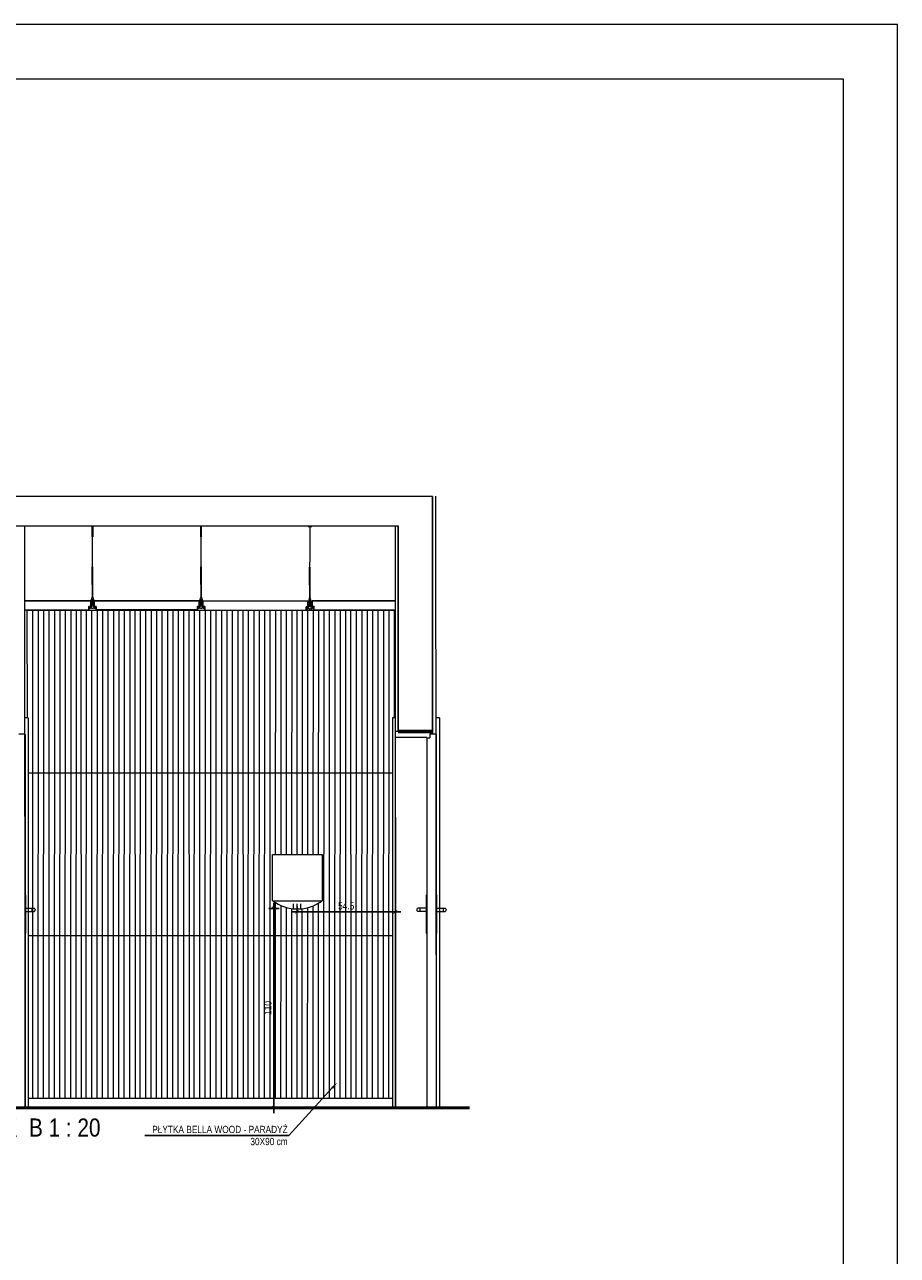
# Model space of a CAD drawing. Header units: millimetres. Extents: x -9038497 to 54128, y -10570064 to 59476.
# Tile 121 of 135: x 49058 to 49540, y 22257 to 22937. Entities that reach past the tile are written whole.
import ezdxf
from ezdxf import colors
from ezdxf.entities.mleader import LeaderData, LeaderLine
from ezdxf.math import Vec2, Vec3

# ---------------------------------------------------------------- set-up
doc = ezdxf.new("R2010")
doc.units = ezdxf.units.MM
doc.header["$LTSCALE"] = 0.8
doc.header["$PDMODE"] = 2
for name, color, linetype, lineweight in [('0 proj_drzwi', 4, 'Continuous', 0), ('0 proj_schody', 2, 'Continuous', 18), ('0 proj_widok widok widok', 7, 'Continuous', 0), ('0 proj_ściany konstrukcyjne', 1, 'Continuous', 30), ('M_SCIANA konstrukcyjna', 1, 'Continuous', 50), ('tynk', 252, 'Continuous', 5), ('wieszaki suf.p.', 253, 'Continuous', 5), ('WYPOSAZENIE_SANITARNE', 2, 'Continuous', 20)]:
    doc.layers.add(name, color=color, linetype=linetype, lineweight=lineweight)
doc.layers.add('strop podw.', color=3, linetype='Continuous')
doc.styles.get("Standard").update_dxf_attribs({"font": 'g12f13.shx', "width": 0.8, "height": 10})
doc.styles.add('WYMIAR-20', font='ARIALN.TTF', dxfattribs={"height": 4})
doc.styles.add('WYMIAR-50', font='ARIALN.TTF', dxfattribs={"height": 10})
doc.dimstyles.new('SKALA-20', dxfattribs={"dimscale": 2, "dimtxt": 2, "dimasz": 1, "dimexe": 1.5, "dimexo": 1.5, "dimgap": 0.6, "dimtad": 1, "dimdec": 1, "dimrnd": 0.5, "dimdsep": 46, "dimtxsty": 'WYMIAR-20', "dimblk": 'ARCHTICK', "dimcen": 1.2, "dimdle": 1.5, "dimclrd": 256, "dimclre": 256, "dimclrt": 256, "dimadec": 0, "dimazin": 0, "dimtfac": 0.5, "dimtdec": 1, "dimtix": 1, "dimtmove": 2, "dimatfit": 3, "dimfxl": 2, "dimfxlon": 1, "dimtolj": 1, "dimarcsym": 0})

# ---------------------------------------------------------------- blocks, each defined once
blk = doc.blocks.new('klam lewa')
at = {"layer": '0 proj_drzwi'}
for p, q in [((-8431.22, 26524.91), (-8431.22, 26545.92)), ((-8431.22, 26545.92), (-8430.72, 26545.91)), ((-8431.22, 26538.82), (-8435.8, 26538.82)), ((-8434.72, 26536.91), (-8434.72, 26538.82)), ((-8431.22, 26536.91), (-8435.8, 26536.91)), ((-8430.72, 26524.91), (-8431.22, 26524.91))]:
    blk.add_line(p, q, dxfattribs=at)
blk.add_arc((-8434.92, 26537.86), 1.3, 132.64753, 226.98908, dxfattribs=at)
blk = doc.blocks.new('klam prawa')
at = {"layer": '0 proj_drzwi'}
for p, q in [((-8425.72, 26545.91), (-8425.22, 26545.91)), ((-8425.22, 26545.91), (-8425.22, 26524.92)), ((-8425.22, 26538.82), (-8420.64, 26538.82)), ((-8421.72, 26538.82), (-8421.72, 26536.92)), ((-8425.22, 26536.92), (-8420.62, 26536.92)), ((-8425.22, 26524.92), (-8425.72, 26524.92))]:
    blk.add_line(p, q, dxfattribs=at)
blk.add_arc((-8421.52, 26537.86), 1.3, 313.01092, 47.35247, dxfattribs=at)
blk = doc.blocks.new('A$C604A1FD6')
at = {"color": 0, "ltscale": 60}
for p, q in [((0, 5), (0, 2)), ((1, 5), (1, 2)), ((60, 5), (60, 2))]:
    blk.add_line(p, q, dxfattribs=at)
blk.add_lwpolyline([(58, 2), (58, 0), (2, 0), (2, 2), (1, 2), (1, 5), (59, 5), (59, 2)], close=True, dxfattribs=at)
blk = doc.blocks.new('_ArchTick')
at = {"color": 0, "linetype": 'ByBlock', "const_width": 0.15}
blk.add_lwpolyline([(-0.5, -0.5), (0.5, 0.5)], dxfattribs=at)
blk = doc.blocks.new('*D2526')
at = {"layer": '0 proj_widok widok widok', "lineweight": -2, "transparency": 16777216}
for p, q in [((49265.31, 22446.77), (49205.03, 22446.77)), ((49208.03, 22446.77), (49208.03, 22449.77)), ((49262.31, 22446.77), (49262.31, 22449.77))]:
    blk.add_line(p, q, dxfattribs=at)
at = {"layer": 'Defpoints', "color": 0, "lineweight": 0, "transparency": 16777216}
for p in [(49208.03, 22446.77), (49208.03, 22446.53), (49262.31, 22446.53)]:
    blk.add_point(p, dxfattribs=at)
at = {"layer": '0 proj_widok widok widok', "lineweight": -2, "transparency": 16777216, "xscale": 2, "yscale": 2, "zscale": 2, "rotation": 180}
blk.add_blockref('_ArchTick', (49208.03, 22446.77), dxfattribs=at)
at = {"layer": '0 proj_widok widok widok', "lineweight": -2, "transparency": 16777216, "xscale": 2, "yscale": 2, "zscale": 2}
blk.add_blockref('_ArchTick', (49262.31, 22446.77), dxfattribs=at)
at = {"layer": '0 proj_widok widok widok', "lineweight": 0, "transparency": 16777216, "insert": (49235.17, 22450.01), "char_height": 4, "attachment_point": 5, "style": 'WYMIAR-20'}
blk.add_mtext('\\A1;54.5', dxfattribs=at)
blk = doc.blocks.new('*D2538')
at = {"layer": '0 proj_widok widok widok', "lineweight": -2, "transparency": 16777216}
for p, q in [((49192.42, 22448.64), (49198.15, 22448.64)), ((49195.15, 22335.64), (49195.15, 22451.64)), ((49192.42, 22338.64), (49198.15, 22338.64))]:
    blk.add_line(p, q, dxfattribs=at)
at = {"layer": 'Defpoints', "color": 0, "lineweight": 0, "transparency": 16777216}
for p in [(49189.42, 22448.64), (49195.15, 22448.64), (49189.42, 22338.64)]:
    blk.add_point(p, dxfattribs=at)
at = {"layer": '0 proj_widok widok widok', "lineweight": -2, "transparency": 16777216, "xscale": 2, "yscale": 2, "zscale": 2}
for p, rotation in [((49195.15, 22448.64), 90), ((49195.15, 22338.64), 270)]:
    blk.add_blockref('_ArchTick', p, dxfattribs=dict(at, rotation=rotation))
at = {"layer": '0 proj_widok widok widok', "lineweight": 0, "transparency": 16777216, "insert": (49191.91, 22393.64), "char_height": 4, "attachment_point": 5, "rotation": 90, "style": 'WYMIAR-20'}
blk.add_mtext('\\A1;110', dxfattribs=at)

msp = doc.modelspace()

# ---------------------------------------------------------------- linework, layer by layer
at = {"color": 1, "lineweight": 0, "ltscale": 40}
for p, q in [((49282.85, 22676.14), (48679.94, 22676.14)), ((48680.12, 22659.94), (49263.9, 22659.94))]:
    msp.add_line(p, q, dxfattribs=at)
at = {"color": 0, "ltscale": 60}
msp.add_line((49095.06, 22618.47), (49095.06, 22615.47), dxfattribs=at)
at = {"layer": '0 proj_drzwi', "lineweight": 0}
for p, q in [((49059.6, 22553.94), (49057.64, 22553.94)), ((49262.24, 22553.94), (49260.78, 22553.94)), ((49286.61, 22553.94), (49284.65, 22553.94)), ((49057.8, 22544.94), (49054.3, 22544.94)), ((49057.8, 22544.94), (49057.8, 22534.39)), ((49282.87, 22546.39), (49262.26, 22546.39)), ((49279.77, 22543.03), (49262.26, 22543.03)), ((49280.38, 22546.39), (49275.38, 22546.39)), ((49279.81, 22542.94), (49281.31, 22542.94)), ((49284.81, 22544.94), (49281.31, 22544.94)), ((49281.31, 22544.94), (49281.31, 22542.94)), ((49282.87, 22546.39), (49282.87, 22544.93)), ((49284.81, 22544.94), (49284.81, 22534.39))]:
    msp.add_line(p, q, dxfattribs=at)
at = {"layer": '0 proj_drzwi'}
for p, q in [((49059.6, 22553.94), (49059.6, 22338.54)), ((49260.78, 22553.94), (49260.78, 22338.54)), ((49262.24, 22553.94), (49262.24, 22338.54)), ((49286.61, 22553.94), (49286.61, 22338.54)), ((49279.81, 22338.34), (49279.81, 22542.94)), ((49057.8, 22534.32), (49057.8, 22338.51)), ((49284.81, 22534.32), (49284.81, 22338.34))]:
    msp.add_line(p, q, dxfattribs=at)
at = {"layer": '0 proj_schody'}
for p, q in [((49194.48, 22478.39), (49221.98, 22478.39)), ((49194.48, 22452.88), (49194.48, 22478.39)), ((49221.98, 22478.39), (49221.98, 22452.88)), ((49194.48, 22452.88), (49221.98, 22452.88))]:
    msp.add_line(p, q, dxfattribs=at)
at = {"layer": '0 proj_widok widok widok', "lineweight": 0}
for p, q in [((49058.84, 22613.31), (49262.22, 22613.31)), ((49058.84, 22613.31), (49058.99, 22553.84)), ((49088.64, 22613.17), (49088.79, 22343.78)), ((49118.44, 22613.19), (49118.59, 22343.8)), ((49148.24, 22613.21), (49148.39, 22343.81)), ((49178.04, 22613.22), (49178.19, 22343.83)), ((49207.84, 22613.24), (49207.92, 22478.39)), ((49237.64, 22613.26), (49237.79, 22343.86)), ((49059.6, 22523.51), (49260.78, 22523.51)), ((49262.24, 22523.51), (49262.27, 22523.51)), ((49207.93, 22448.4), (49207.99, 22343.85)), ((49059.6, 22433.71), (49260.78, 22433.71)), ((49059.58, 22343.91), (49260.78, 22343.91))]:
    msp.add_line(p, q, dxfattribs=at)
for points in [[(47439.58, 21462.77), (49539.58, 21462.77), (49539.58, 22936.77), (47439.58, 22936.77)], [(47439.58, 21462.77), (49539.58, 21462.77), (49539.58, 22936.77), (47439.58, 22936.77)], [(47599.58, 22906.77), (49509.58, 22906.77), (49509.58, 21492.77), (47599.58, 21492.77)]]:
    msp.add_lwpolyline(points, close=True, dxfattribs=at)
at = {"layer": '0 proj_ściany konstrukcyjne'}
for p, q in [((49282.85, 22546.39), (49282.85, 22676.14)), ((49263.9, 22546.39), (49263.9, 22659.94))]:
    msp.add_line(p, q, dxfattribs=at)
at = {"layer": '0 proj_ściany konstrukcyjne', "lineweight": 60}
msp.add_line((49263.9, 22546.39), (49282.85, 22546.39), dxfattribs=at)
at = {"layer": 'M_SCIANA konstrukcyjna'}
msp.add_line((48680.12, 22338.51), (49303.22, 22338.51), dxfattribs=at)
at = {"layer": 'strop podw.', "ltscale": 60}
for points in [[(49057.6, 22618.45), (49094.06, 22618.47), (49094.06, 22615.47), (49093.06, 22615.47), (49093.07, 22613.47), (49057.6, 22613.45)], [(49262.22, 22618.44), (49216.34, 22618.47), (49216.34, 22615.47), (49217.34, 22615.47), (49217.34, 22613.47), (49262.22, 22613.44)]]:
    msp.add_lwpolyline(points, dxfattribs=at)
at = {"layer": 'tynk', "lineweight": 0, "ltscale": 40}
for p, q in [((49262.19, 22676.24), (49262.19, 22676.14)), ((49284.58, 22676.24), (49284.77, 22338.51)), ((49057.58, 22659.94), (49057.76, 22338.51)), ((49262.2, 22659.94), (49262.38, 22338.51)), ((49062.01, 22613.4), (49061.86, 22343.91)), ((49065.01, 22613.4), (49064.86, 22343.91)), ((49068.01, 22613.4), (49067.86, 22343.91)), ((49071.01, 22613.39), (49070.86, 22343.91)), ((49074.01, 22613.39), (49073.86, 22343.9)), ((49077.01, 22613.39), (49076.86, 22343.9)), ((49080.01, 22613.39), (49079.86, 22343.9)), ((49083.01, 22613.39), (49082.86, 22343.9)), ((49086.01, 22613.39), (49085.86, 22343.9)), ((49091.59, 22613.4), (49091.44, 22343.91)), ((49094.59, 22613.4), (49094.44, 22343.91)), ((49097.59, 22613.4), (49097.44, 22343.91)), ((49100.59, 22613.39), (49100.44, 22343.91)), ((49103.59, 22613.39), (49103.44, 22343.9)), ((49106.59, 22613.39), (49106.44, 22343.9)), ((49109.59, 22613.39), (49109.44, 22343.9)), ((49112.59, 22613.39), (49112.44, 22343.9)), ((49115.59, 22613.39), (49115.44, 22343.9)), ((49121.4, 22613.4), (49121.25, 22343.91)), ((49124.4, 22613.4), (49124.25, 22343.91)), ((49127.4, 22613.4), (49127.25, 22343.91)), ((49130.4, 22613.39), (49130.25, 22343.91)), ((49133.4, 22613.39), (49133.25, 22343.9)), ((49136.4, 22613.39), (49136.25, 22343.9)), ((49139.4, 22613.39), (49139.25, 22343.9)), ((49142.4, 22613.39), (49142.25, 22343.9)), ((49145.4, 22613.39), (49145.25, 22343.9)), ((49151.24, 22613.4), (49151.09, 22343.91)), ((49154.24, 22613.4), (49154.09, 22343.91)), ((49157.24, 22613.4), (49157.09, 22343.91)), ((49160.24, 22613.39), (49160.09, 22343.91)), ((49163.24, 22613.39), (49163.09, 22343.9)), ((49166.24, 22613.39), (49166.09, 22343.9)), ((49169.24, 22613.39), (49169.09, 22343.9)), ((49172.24, 22613.39), (49172.09, 22343.9)), ((49175.24, 22613.39), (49175.09, 22343.9)), ((49181.09, 22613.4), (49180.94, 22343.91)), ((49184.09, 22613.4), (49183.94, 22343.91)), ((49187.09, 22613.4), (49186.94, 22343.91)), ((49190.09, 22613.39), (49189.94, 22343.91)), ((49193.09, 22613.39), (49192.94, 22343.9)), ((49196.09, 22613.39), (49196.01, 22478.39)), ((49199.09, 22613.39), (49199.01, 22478.39)), ((49202.09, 22613.39), (49202.01, 22478.39)), ((49205.09, 22613.39), (49205.01, 22478.39)), ((49210.85, 22613.4), (49210.77, 22478.39)), ((49213.85, 22613.4), (49213.77, 22478.39)), ((49216.85, 22613.4), (49216.77, 22478.39)), ((49219.85, 22613.39), (49219.77, 22478.39)), ((49222.85, 22613.39), (49222.7, 22343.9)), ((49225.85, 22613.39), (49225.7, 22343.9)), ((49228.85, 22613.39), (49228.7, 22343.9)), ((49231.85, 22613.39), (49231.7, 22343.9)), ((49234.85, 22613.39), (49234.7, 22343.9)), ((49240.72, 22613.39), (49240.57, 22343.9)), ((49243.72, 22613.38), (49243.57, 22343.9)), ((49246.72, 22613.38), (49246.57, 22343.89)), ((49249.72, 22613.38), (49249.57, 22343.89)), ((49252.72, 22613.38), (49252.57, 22343.89)), ((49255.72, 22613.38), (49255.57, 22343.89)), ((49258.72, 22613.31), (49258.57, 22343.89)), ((49261.72, 22613.31), (49261.68, 22553.94)), ((49196, 22451.87), (49195.94, 22343.9)), ((49199, 22450.3), (49198.94, 22343.9)), ((49202, 22449.25), (49201.94, 22343.9)), ((49205, 22448.62), (49204.94, 22343.9)), ((49210.76, 22448.53), (49210.7, 22343.91)), ((49213.76, 22449.06), (49213.7, 22343.91)), ((49216.76, 22450.01), (49216.7, 22343.91)), ((49219.76, 22451.45), (49219.7, 22343.91))]:
    msp.add_line(p, q, dxfattribs=at)
at = {"layer": 'wieszaki suf.p.'}
for p, q in [((49095.07, 22620.37), (49095.06, 22659.13)), ((49155.06, 22620.36), (49155.06, 22659.61)), ((49215.07, 22620.23), (49215.2, 22659.93)), ((49095.07, 22628.37), (49095.07, 22620.37)), ((49155.07, 22628.35), (49155.06, 22620.36)), ((49215.09, 22628.22), (49215.07, 22620.23))]:
    msp.add_line(p, q, dxfattribs=at)
at = {"layer": 'wieszaki suf.p.', "linetype": 'Continuous'}
for p, q in [((49094.86, 22627.57), (49094.86, 22637.28)), ((49095.26, 22627.57), (49095.26, 22637.28)), ((49154.86, 22627.55), (49154.86, 22637.27)), ((49155.26, 22627.55), (49155.26, 22637.27)), ((49214.9, 22627.42), (49214.93, 22637.14)), ((49215.3, 22627.42), (49215.33, 22637.14))]:
    msp.add_line(p, q, dxfattribs=at)
at = {"layer": 'wieszaki suf.p.'}
for points in [[(49095.16, 22653.93), (49094.96, 22653.93), (49094.96, 22659.73), (49094.06, 22659.73), (49094.06, 22659.93), (49096.06, 22659.93), (49096.06, 22659.73), (49095.16, 22659.73)], [(49155.16, 22653.92), (49154.96, 22653.92), (49154.96, 22659.72), (49154.06, 22659.72), (49154.06, 22659.92), (49156.06, 22659.92), (49156.06, 22659.72), (49155.16, 22659.72)], [(49215.09, 22653.79), (49215.29, 22653.79), (49215.31, 22659.59), (49216.21, 22659.58), (49216.21, 22659.78), (49214.21, 22659.79), (49214.21, 22659.59), (49215.11, 22659.59)]]:
    msp.add_lwpolyline(points, close=True, dxfattribs=at)
for points in [[(49094.46, 22619.45), (49094.69, 22619.45), (49094.69, 22617.2, 0.309747), (49095.44, 22617.2), (49095.44, 22619.45), (49095.67, 22619.45), (49095.67, 22615.66, 0.050199), (49095.71, 22615.17, 0.462729), (49096.01, 22615.1), (49096.36, 22615.41, -0.591447), (49096.53, 22615.34), (49096.53, 22614.43, -0.336476), (49096.39, 22614.29), (49096.11, 22614.29), (49096.11, 22614.49), (49095.45, 22614.49), (49095.45, 22614.29), (49094.68, 22614.29), (49094.68, 22614.49), (49094.02, 22614.49), (49094.02, 22614.29), (49093.74, 22614.29, -0.336476), (49093.6, 22614.43), (49093.6, 22615.34, -0.591447), (49093.77, 22615.41), (49094.12, 22615.1, 0.462729), (49094.43, 22615.17, 0.050199), (49094.46, 22615.66)], [(49094.69, 22619.45), (49094.69, 22620.21, -0.440677), (49095.44, 22620.21), (49095.44, 22617.2, -0.309747), (49094.69, 22617.2)], [(49154.46, 22619.44), (49154.69, 22619.44), (49154.69, 22617.19, 0.309747), (49155.44, 22617.19), (49155.44, 22619.44), (49155.67, 22619.44), (49155.67, 22615.65, 0.050199), (49155.71, 22615.16, 0.462729), (49156.01, 22615.09), (49156.36, 22615.39, -0.591447), (49156.53, 22615.33), (49156.53, 22614.42, -0.336476), (49156.39, 22614.28), (49156.11, 22614.28), (49156.11, 22614.48), (49155.45, 22614.48), (49155.45, 22614.28), (49154.68, 22614.28), (49154.68, 22614.48), (49154.02, 22614.48), (49154.02, 22614.28), (49153.74, 22614.28, -0.336476), (49153.6, 22614.42), (49153.6, 22615.33, -0.591447), (49153.77, 22615.39), (49154.12, 22615.09, 0.462729), (49154.42, 22615.16, 0.050199), (49154.46, 22615.65)], [(49154.69, 22619.44), (49154.69, 22620.19, -0.440677), (49155.44, 22620.19), (49155.44, 22617.19, -0.309747), (49154.69, 22617.19)], [(49215.67, 22619.31), (49215.44, 22619.31), (49215.43, 22617.06, -0.309747), (49214.68, 22617.06), (49214.69, 22619.31), (49214.46, 22619.31), (49214.44, 22615.52, -0.050199), (49214.41, 22615.03, -0.462729), (49214.11, 22614.96), (49213.76, 22615.27, 0.591447), (49213.59, 22615.2), (49213.59, 22614.29, 0.336476), (49213.72, 22614.16), (49214, 22614.16), (49214, 22614.35), (49214.66, 22614.35), (49214.66, 22614.15), (49215.43, 22614.15), (49215.43, 22614.35), (49216.1, 22614.34), (49216.09, 22614.15), (49216.37, 22614.15, 0.336476), (49216.51, 22614.28), (49216.51, 22615.19, 0.591447), (49216.35, 22615.26), (49215.99, 22614.96, -0.462729), (49215.69, 22615.03, -0.050199), (49215.66, 22615.52)], [(49215.44, 22619.31), (49215.44, 22620.06, 0.440677), (49214.69, 22620.07), (49214.68, 22617.06, 0.309747), (49215.43, 22617.06)]]:
    msp.add_lwpolyline(points, format="xyb", close=True, dxfattribs=at)
at = {"layer": 'WYPOSAZENIE_SANITARNE', "lineweight": 0}
for p, q in [((49206.16, 22448.06), (49206.16, 22451.23)), ((49208.16, 22448.06), (49208.16, 22451.23)), ((49210.16, 22448.06), (49210.16, 22451.23))]:
    msp.add_line(p, q, dxfattribs=at)
msp.add_arc((49208.23, 22471.7), 23.3, 233.84117, 306.14192, dxfattribs=at)

# ---------------------------------------------------------------- block references
at = {"layer": '0 proj_widok widok widok', "xscale": -1}
for name, p in [('klam lewa', (40627.09, -4089.97)), ('klam prawa', (40854.1, -4089.97)), ('klam lewa', (40854.1, -4089.97))]:
    msp.add_blockref(name, p, dxfattribs=at)
at = {"layer": 'strop podw.', "ltscale": 60, "xscale": -1}
msp.add_blockref('A$C604A1FD6', (49155.06, 22613.46), dxfattribs=at)
at = {"layer": 'strop podw.', "ltscale": 60, "rotation": 359.7977052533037}
msp.add_blockref('A$C604A1FD6', (49155.04, 22613.46), dxfattribs=at)

# ---------------------------------------------------------------- texts
at = {"layer": '0 proj_widok widok widok', "lineweight": 0}
for s, width, gutter_width, insert, char_height, attachment_point, style in [('WC MĘSKIE  PARTER - WIDOK  B 1 : 20 ', 227.7449, 50, (48886.26, 22332.61), 10, 1, 'WYMIAR-50'), ('PŁYTKA BELLA WOOD - PARADYŻ 30X90 cm  ', 78.8002, 20, (49202.87, 22328.56), 4, 3, 'WYMIAR-20')]:
    msp.add_mtext_dynamic_manual_height_columns(s, width=width, gutter_width=gutter_width, heights=[0], dxfattribs=dict(at, insert=insert, char_height=char_height, attachment_point=attachment_point, style=style))

# ---------------------------------------------------------------- dimensions: what is measured, and where the dimension line sits
for p1, p2, distance, picture, middle in [((49189.42, 22338.64), (49189.42, 22448.64), -5.73, '*D2538', (49191.91, 22393.64)), ((49262.31, 22446.53), (49208.03, 22446.53), -0.24, '*D2526', (49235.17, 22450.01))]:
    dim = msp.add_aligned_dim(p1=p1, p2=p2, distance=distance, dimstyle='SKALA-20', dxfattribs=at)
    dim.commit()
    dim.dimension.update_dxf_attribs({"geometry": picture, "text_midpoint": middle})

# ---------------------------------------------------------------- leaders
ml = msp.add_multileader_mtext('Standard', dxfattribs=at)
ml.set_content('', color=256)
ml.set_leader_properties()
ml.build(insert=Vec2(0, 0))
ml.multileader.update_dxf_attribs({"text_right_attachment_type": 6, "dogleg_length": 0.36})
ctx = ml.context
ctx.base_point, ctx.plane_origin = Vec3(49122.04, 22325.24), Vec3(49230.16, 22352.42)
ctx.right_attachment, ctx.text_align_type = 6, 2
notes = []
notes.append((ctx, [(0, (1, 1, 0), (49203.56, 22323.24), (-1, 0), 77.53, [(0, [(49230.16, 22352.42)], 0, [])])]))
ctx.mtext.insert, ctx.mtext.alignment, ctx.mtext.flow_direction = Vec3(49124.04, 22327.24), 3, 5
for ctx, leaders in notes:
    for number, flags, end, landing, length, lines in leaders:
        leader = LeaderData()
        leader.index, (leader.has_last_leader_line, leader.has_dogleg_vector, leader.attachment_direction) = number, flags
        leader.last_leader_point, leader.dogleg_vector, leader.dogleg_length = Vec3(end), Vec3(landing), length
        for number, points, colour, breaks in lines:
            line = LeaderLine()
            line.index, line.vertices, line.color, line.breaks = number, Vec3.list(points), colors.encode_raw_color(colour), breaks
            leader.lines.append(line)
        ctx.leaders.append(leader)

doc.saveas('drawing.dxf')
